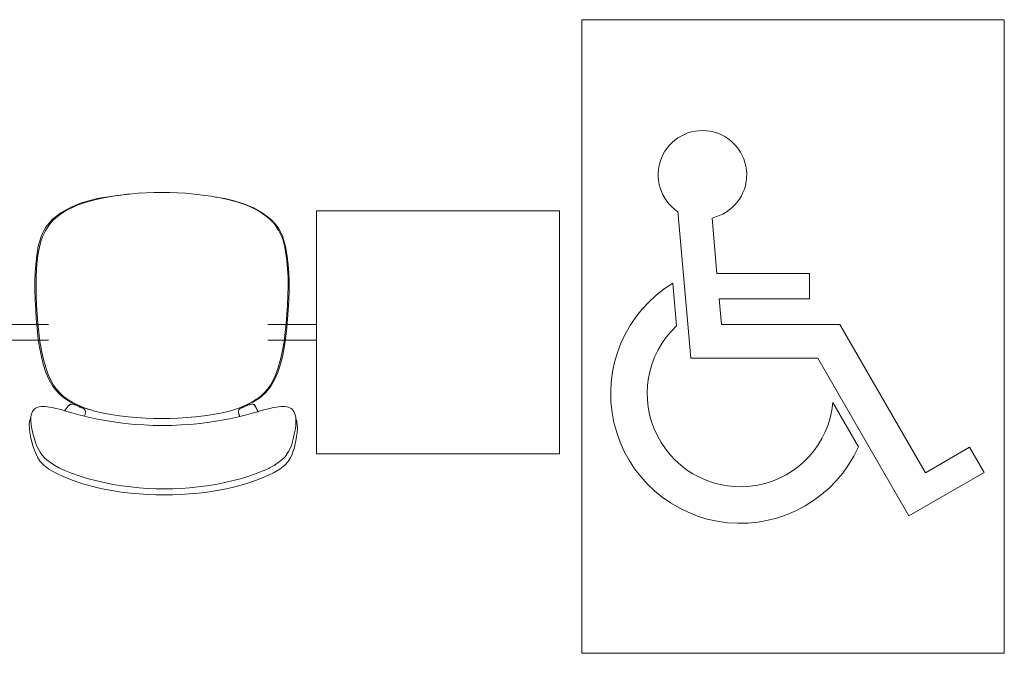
# Model space of a CAD drawing. Header units: feet. Extents: x 8 to 127, y 6 to 90.
# Tile 241 of 256: x 39.402 to 40.334, y 61.915 to 62.515. Entities that reach past the tile are written whole.
import ezdxf

# ---------------------------------------------------------------- set-up
doc = ezdxf.new("R2010")
doc.units = ezdxf.units.FT
doc.header["$MEASUREMENT"] = 0
doc.layers.add('MOBILIÁRIO - móveis', color=250, linetype='Continuous')
doc.layers.add('TEXTO 03', color=7, linetype='Continuous')

msp = doc.modelspace()

# ---------------------------------------------------------------- linework, layer by layer
at = {"layer": 'MOBILIÁRIO - móveis', "lineweight": 5}
for p, q in [((39.46833, 62.34439), (39.47703, 62.34636)), ((39.47315, 62.34497), (39.48165, 62.34682)), ((39.47703, 62.34636), (39.48568, 62.34783)), ((39.48165, 62.34682), (39.4901, 62.34828)), ((39.48568, 62.34783), (39.49427, 62.34905)), ((39.4901, 62.34828), (39.49817, 62.34945)), ((39.49427, 62.34905), (39.50281, 62.35002)), ((39.49817, 62.34945), (39.50377, 62.35011)), ((39.50281, 62.35002), (39.50377, 62.35011)), ((39.50377, 62.35011), (39.50607, 62.35038)), ((39.50607, 62.35038), (39.514, 62.35108)), ((39.514, 62.35108), (39.52179, 62.35159)), ((39.52179, 62.35159), (39.52928, 62.3519)), ((39.52928, 62.3519), (39.53663, 62.352)), ((39.54398, 62.3519), (39.53663, 62.352)), ((39.54398, 62.3519), (39.55148, 62.35159)), ((39.55928, 62.35108), (39.55148, 62.35159)), ((39.55928, 62.35108), (39.56722, 62.35038)), ((39.57514, 62.34945), (39.56722, 62.35038)), ((39.57514, 62.34945), (39.58323, 62.34828)), ((39.58748, 62.34755), (39.58323, 62.34828)), ((39.58748, 62.34755), (39.58757, 62.34754)), ((39.58757, 62.34754), (39.58845, 62.34738)), ((39.5917, 62.34682), (39.58845, 62.34738)), ((39.5917, 62.34682), (39.59191, 62.34678)), ((39.59191, 62.34678), (39.59626, 62.34602)), ((39.59191, 62.34678), (39.60024, 62.34497)), ((39.59626, 62.34602), (39.60499, 62.34399)), ((39.45004, 62.33768), (39.44089, 62.3326)), ((39.45117, 62.33748), (39.44599, 62.33484)), ((39.45898, 62.34145), (39.45004, 62.33768)), ((39.45066, 62.33787), (39.45952, 62.34163)), ((39.45117, 62.33748), (39.45739, 62.34006)), ((39.46489, 62.34264), (39.45739, 62.34006)), ((39.45902, 62.34147), (39.45898, 62.34145)), ((39.45952, 62.34163), (39.45902, 62.34147)), ((39.45957, 62.34165), (39.45952, 62.34163)), ((39.45957, 62.34165), (39.46833, 62.34439)), ((39.46489, 62.34264), (39.47315, 62.34497)), ((39.60852, 62.34264), (39.60024, 62.34497)), ((39.60499, 62.34399), (39.6138, 62.34121)), ((39.61605, 62.34006), (39.60852, 62.34264)), ((39.6138, 62.34121), (39.6139, 62.34116)), ((39.61426, 62.34103), (39.6139, 62.34116)), ((39.62278, 62.33741), (39.6139, 62.34116)), ((39.61426, 62.34103), (39.62323, 62.33722)), ((39.62229, 62.33748), (39.61605, 62.34006)), ((39.62749, 62.33484), (39.62229, 62.33748)), ((39.62323, 62.33722), (39.62327, 62.3372)), ((39.63246, 62.3321), (39.62327, 62.3372)), ((39.44089, 62.3326), (39.43266, 62.32628)), ((39.43409, 62.3259), (39.43777, 62.32913)), ((39.43777, 62.32913), (39.44163, 62.33208)), ((39.44163, 62.33208), (39.44599, 62.33484)), ((39.63186, 62.33208), (39.62749, 62.33484)), ((39.63186, 62.33208), (39.63573, 62.32913)), ((39.64071, 62.32577), (39.63246, 62.3321)), ((39.63943, 62.3259), (39.63573, 62.32913)), ((39.68296, 62.10445), (39.68296, 62.33445)), ((39.68296, 62.33445), (39.91296, 62.33445)), ((39.91296, 62.33445), (39.91296, 62.10445)), ((39.42652, 62.31875), (39.42222, 62.31025)), ((39.43266, 62.32628), (39.42652, 62.31875)), ((39.42663, 62.31632), (39.43073, 62.32234)), ((39.43409, 62.3259), (39.43073, 62.32234)), ((39.6428, 62.32234), (39.63943, 62.3259)), ((39.64686, 62.31826), (39.64071, 62.32577)), ((39.6469, 62.31632), (39.6428, 62.32234)), ((39.65115, 62.3098), (39.64686, 62.31826)), ((39.42222, 62.31025), (39.41959, 62.30113)), ((39.42346, 62.30995), (39.42187, 62.3053)), ((39.42346, 62.30995), (39.42663, 62.31632)), ((39.65007, 62.30995), (39.6469, 62.31632)), ((39.65166, 62.3053), (39.65007, 62.30995)), ((39.65376, 62.30074), (39.65115, 62.3098)), ((39.41959, 62.30113), (39.41809, 62.29203)), ((39.41948, 62.29394), (39.42056, 62.3)), ((39.42056, 62.3), (39.42187, 62.3053)), ((39.65296, 62.3), (39.65166, 62.3053)), ((39.65296, 62.3), (39.65403, 62.29394)), ((39.65524, 62.29169), (39.65376, 62.30074)), ((39.41809, 62.29203), (39.41712, 62.28364)), ((39.41855, 62.28701), (39.41948, 62.29394)), ((39.65496, 62.28701), (39.65403, 62.29394)), ((39.6562, 62.28335), (39.65524, 62.29169)), ((39.41712, 62.28364), (39.41655, 62.27564)), ((39.41786, 62.27946), (39.41855, 62.28701)), ((39.65496, 62.28701), (39.65565, 62.27946)), ((39.65675, 62.27539), (39.6562, 62.28335)), ((39.41655, 62.27564), (39.4163, 62.26762)), ((39.4174, 62.26324), (39.41748, 62.27156)), ((39.41748, 62.27156), (39.41786, 62.27946)), ((39.65602, 62.27156), (39.65565, 62.27946)), ((39.65602, 62.27156), (39.65609, 62.26324)), ((39.65699, 62.26741), (39.65675, 62.27539)), ((39.4163, 62.26762), (39.41633, 62.25921)), ((39.41758, 62.25442), (39.4174, 62.26324)), ((39.6559, 62.25442), (39.65609, 62.26324)), ((39.65695, 62.25904), (39.65699, 62.26741)), ((39.41633, 62.25921), (39.41663, 62.24995)), ((39.41796, 62.24543), (39.41758, 62.25442)), ((39.6559, 62.25442), (39.65551, 62.24543)), ((39.65664, 62.24981), (39.65695, 62.25904)), ((39.41663, 62.24995), (39.41713, 62.24066)), ((39.41848, 62.2366), (39.41796, 62.24543)), ((39.65499, 62.2366), (39.65551, 62.24543)), ((39.65613, 62.24055), (39.65664, 62.24981)), ((39.41713, 62.24066), (39.41767, 62.23206)), ((39.41915, 62.22792), (39.41848, 62.2366)), ((39.65499, 62.2366), (39.65431, 62.22792)), ((39.65558, 62.23198), (39.65613, 62.24055)), ((39.42911, 62.22695), (39.3718, 62.22695)), ((39.41767, 62.23206), (39.41835, 62.22378)), ((39.42, 62.21938), (39.41915, 62.22792)), ((39.6368, 62.22695), (39.68296, 62.22695)), ((39.65345, 62.21938), (39.65431, 62.22792)), ((39.65489, 62.22371), (39.65558, 62.23198)), ((39.41835, 62.22378), (39.41926, 62.2154)), ((39.41926, 62.2154), (39.42051, 62.20682)), ((39.42112, 62.21082), (39.42, 62.21938)), ((39.65345, 62.21938), (39.65232, 62.21082)), ((39.65271, 62.20678), (39.65397, 62.21535)), ((39.65397, 62.21535), (39.65489, 62.22371)), ((39.42911, 62.21195), (39.3718, 62.21195)), ((39.42051, 62.20682), (39.42217, 62.19795)), ((39.4226, 62.20209), (39.42112, 62.21082)), ((39.6368, 62.21195), (39.68296, 62.21195)), ((39.65082, 62.20209), (39.65232, 62.21082)), ((39.65103, 62.19792), (39.65271, 62.20678)), ((39.42217, 62.19795), (39.42427, 62.18933)), ((39.42442, 62.19369), (39.4226, 62.20209)), ((39.64892, 62.18932), (39.65103, 62.19792)), ((39.65082, 62.20209), (39.64899, 62.19369)), ((39.42427, 62.18933), (39.42677, 62.18153)), ((39.42656, 62.18612), (39.42442, 62.19369)), ((39.6464, 62.18152), (39.64892, 62.18932)), ((39.64683, 62.18612), (39.64899, 62.19369)), ((39.4289, 62.17952), (39.42656, 62.18612)), ((39.42677, 62.18153), (39.42989, 62.17436)), ((39.43131, 62.17402), (39.4289, 62.17952)), ((39.64205, 62.17402), (39.64447, 62.17952)), ((39.64326, 62.17436), (39.6464, 62.18152)), ((39.64683, 62.18612), (39.64447, 62.17952)), ((39.42989, 62.17436), (39.4338, 62.16782)), ((39.43131, 62.17402), (39.4339, 62.16941)), ((39.43678, 62.16547), (39.4339, 62.16941)), ((39.63655, 62.16547), (39.63944, 62.16941)), ((39.63933, 62.16782), (39.64326, 62.17436)), ((39.63944, 62.16941), (39.64205, 62.17402)), ((39.4338, 62.16782), (39.43844, 62.16218)), ((39.43988, 62.16205), (39.43678, 62.16547)), ((39.43844, 62.16218), (39.44382, 62.15753)), ((39.44314, 62.15897), (39.43988, 62.16205)), ((39.62925, 62.15753), (39.63466, 62.16217)), ((39.63015, 62.15897), (39.63343, 62.16205)), ((39.63655, 62.16547), (39.63343, 62.16205)), ((39.63466, 62.16217), (39.63933, 62.16782)), ((39.44314, 62.15897), (39.44691, 62.1561)), ((39.44382, 62.15753), (39.45027, 62.15344)), ((39.45154, 62.15331), (39.44691, 62.1561)), ((39.44899, 62.1508), (39.44797, 62.14981)), ((39.44911, 62.15043), (39.44885, 62.15007)), ((39.44918, 62.15094), (39.44899, 62.1508)), ((39.44922, 62.15091), (39.44908, 62.15085)), ((39.45009, 62.1511), (39.44911, 62.15043)), ((39.44934, 62.15105), (39.44918, 62.15094)), ((39.44929, 62.15099), (39.44918, 62.15094)), ((39.44934, 62.15105), (39.4498, 62.15121)), ((39.4498, 62.15121), (39.45055, 62.15148)), ((39.45006, 62.15132), (39.4498, 62.15121)), ((39.44984, 62.15101), (39.45009, 62.1511)), ((39.45019, 62.15139), (39.45006, 62.15132)), ((39.45009, 62.1511), (39.45128, 62.1514)), ((39.45037, 62.15146), (39.45019, 62.15139)), ((39.45032, 62.15341), (39.45027, 62.15344)), ((39.4539, 62.15171), (39.45032, 62.15341)), ((39.45055, 62.15148), (39.45037, 62.15146)), ((39.45216, 62.15147), (39.45055, 62.15148)), ((39.45089, 62.15317), (39.45087, 62.15318)), ((39.45092, 62.15315), (39.45089, 62.15317)), ((39.4539, 62.15171), (39.45092, 62.15315)), ((39.45154, 62.15331), (39.45166, 62.15324)), ((39.45166, 62.15324), (39.45723, 62.15049)), ((39.45233, 62.15145), (39.45216, 62.15147)), ((39.45366, 62.151), (39.45233, 62.15145)), ((39.4539, 62.15171), (39.45366, 62.151)), ((39.45394, 62.1509), (39.45366, 62.151)), ((39.45513, 62.15113), (39.4539, 62.15171)), ((39.45412, 62.15081), (39.45394, 62.1509)), ((39.45412, 62.15081), (39.45609, 62.14999)), ((39.45833, 62.1496), (39.45513, 62.15113)), ((39.45609, 62.14999), (39.45847, 62.14897)), ((39.45723, 62.15049), (39.46386, 62.14774)), ((39.60936, 62.14774), (39.61602, 62.15049)), ((39.61464, 62.14897), (39.61703, 62.14999)), ((39.61861, 62.15143), (39.61476, 62.14959)), ((39.61602, 62.15049), (39.62162, 62.15324)), ((39.61703, 62.14999), (39.61744, 62.15016)), ((39.61744, 62.15016), (39.61901, 62.15081)), ((39.61884, 62.15076), (39.61744, 62.15016)), ((39.62221, 62.15315), (39.61861, 62.15143)), ((39.61884, 62.15076), (39.61861, 62.15143)), ((39.61918, 62.1509), (39.61884, 62.15076)), ((39.61918, 62.1509), (39.62079, 62.15145)), ((39.62093, 62.15147), (39.62079, 62.15145)), ((39.62093, 62.15147), (39.62253, 62.15148)), ((39.62162, 62.15324), (39.62626, 62.15604)), ((39.62188, 62.1514), (39.62312, 62.1511)), ((39.62227, 62.15319), (39.62221, 62.15315)), ((39.62859, 62.15722), (39.62227, 62.15319)), ((39.62272, 62.15341), (39.62227, 62.15319)), ((39.62267, 62.15146), (39.62253, 62.15148)), ((39.62253, 62.15148), (39.62301, 62.15131)), ((39.62301, 62.15131), (39.62267, 62.15146)), ((39.6292, 62.1575), (39.62272, 62.15341)), ((39.62301, 62.15131), (39.62375, 62.15105)), ((39.62312, 62.1511), (39.62335, 62.15101)), ((39.6232, 62.15105), (39.62312, 62.1511)), ((39.6232, 62.15105), (39.62335, 62.15101)), ((39.62417, 62.15043), (39.6232, 62.15105)), ((39.62386, 62.15094), (39.62375, 62.15105)), ((39.62489, 62.14997), (39.62386, 62.15094)), ((39.6244, 62.15007), (39.62417, 62.15043)), ((39.62417, 62.15043), (39.62473, 62.14947)), ((39.62473, 62.14947), (39.6244, 62.15007)), ((39.62626, 62.15604), (39.62636, 62.1561)), ((39.62636, 62.1561), (39.63015, 62.15897)), ((39.62925, 62.15753), (39.6292, 62.1575)), ((39.41253, 62.13911), (39.41285, 62.14135)), ((39.41285, 62.14135), (39.41341, 62.14297)), ((39.41341, 62.14297), (39.41369, 62.14372)), ((39.41369, 62.14372), (39.41416, 62.14455)), ((39.41416, 62.14455), (39.41479, 62.14545)), ((39.41479, 62.14545), (39.41492, 62.14565)), ((39.41492, 62.14565), (39.41555, 62.14654)), ((39.41555, 62.14654), (39.41655, 62.14732)), ((39.41756, 62.14802), (39.41655, 62.14732)), ((39.41756, 62.14802), (39.41911, 62.14851)), ((39.41911, 62.14851), (39.4204, 62.14892)), ((39.4204, 62.14892), (39.42232, 62.14909)), ((39.42232, 62.14909), (39.42394, 62.14922)), ((39.42394, 62.14922), (39.42598, 62.14909)), ((39.42815, 62.14892), (39.42598, 62.14909)), ((39.43023, 62.14857), (39.42815, 62.14892)), ((39.43023, 62.14857), (39.43299, 62.14812)), ((39.43299, 62.14812), (39.43619, 62.14735)), ((39.43803, 62.1469), (39.43619, 62.14735)), ((39.43803, 62.1469), (39.44175, 62.14593)), ((39.44175, 62.14593), (39.44447, 62.14517)), ((39.44447, 62.14517), (39.44753, 62.14922)), ((39.45148, 62.1432), (39.44447, 62.14517)), ((39.44776, 62.14954), (39.44753, 62.14922)), ((39.44776, 62.14954), (39.44797, 62.14981)), ((39.45148, 62.1432), (39.45797, 62.14145)), ((39.45797, 62.14145), (39.46325, 62.14013)), ((39.46073, 62.14872), (39.45833, 62.1496)), ((39.45847, 62.14897), (39.45904, 62.14872)), ((39.46054, 62.14809), (39.45904, 62.14872)), ((39.45904, 62.14872), (39.46054, 62.14806)), ((39.46054, 62.14809), (39.46053, 62.14806)), ((39.46073, 62.14872), (39.46054, 62.14809)), ((39.4607, 62.14802), (39.46054, 62.14809)), ((39.4607, 62.14802), (39.46249, 62.14728)), ((39.46642, 62.14664), (39.46073, 62.14872)), ((39.46249, 62.14728), (39.46354, 62.14616)), ((39.46379, 62.14172), (39.46329, 62.14027)), ((39.46335, 62.1462), (39.46404, 62.14502)), ((39.46404, 62.14502), (39.46354, 62.14616)), ((39.46394, 62.14221), (39.46379, 62.14172)), ((39.46386, 62.14774), (39.47021, 62.14563)), ((39.46411, 62.14284), (39.46394, 62.14221)), ((39.46404, 62.14502), (39.4641, 62.1449)), ((39.46404, 62.14502), (39.46411, 62.14467)), ((39.46411, 62.14467), (39.4641, 62.1449)), ((39.46414, 62.1448), (39.4641, 62.1449)), ((39.46411, 62.14467), (39.46414, 62.14453)), ((39.46411, 62.14284), (39.46427, 62.14383)), ((39.46414, 62.14453), (39.46414, 62.1448)), ((39.46414, 62.14453), (39.46427, 62.14383)), ((39.47021, 62.14563), (39.46642, 62.14664)), ((39.47021, 62.14563), (39.47138, 62.14524)), ((39.47138, 62.14524), (39.4796, 62.14322)), ((39.4796, 62.14322), (39.48809, 62.14161)), ((39.48809, 62.14161), (39.4964, 62.14034)), ((39.57673, 62.14034), (39.58505, 62.14161)), ((39.58505, 62.14161), (39.59356, 62.14322)), ((39.59356, 62.14322), (39.60182, 62.14524)), ((39.60182, 62.14524), (39.60362, 62.14584)), ((39.60362, 62.14584), (39.60936, 62.14774)), ((39.60664, 62.14664), (39.60362, 62.14584)), ((39.61225, 62.14868), (39.60664, 62.14664)), ((39.60897, 62.14383), (39.60903, 62.14423)), ((39.60897, 62.14383), (39.60918, 62.14284)), ((39.609, 62.1448), (39.60959, 62.14616)), ((39.609, 62.1448), (39.60903, 62.14423)), ((39.60903, 62.14423), (39.60907, 62.1445)), ((39.60907, 62.1445), (39.60915, 62.14502)), ((39.60908, 62.1449), (39.60907, 62.1445)), ((39.60918, 62.14284), (39.6093, 62.14247)), ((39.6094, 62.14221), (39.6093, 62.14247)), ((39.6094, 62.14221), (39.61037, 62.13985)), ((39.60956, 62.14172), (39.6094, 62.14221)), ((39.60956, 62.14172), (39.60986, 62.14097)), ((39.60959, 62.14616), (39.61061, 62.14728)), ((39.60995, 62.14074), (39.60986, 62.14097)), ((39.60995, 62.14074), (39.61017, 62.14019)), ((39.61681, 62.14145), (39.61037, 62.13985)), ((39.61241, 62.14802), (39.61061, 62.14728)), ((39.61476, 62.14959), (39.61225, 62.14868)), ((39.61245, 62.14803), (39.61225, 62.14868)), ((39.61245, 62.14803), (39.61241, 62.14802)), ((39.61443, 62.14888), (39.61245, 62.14803)), ((39.61258, 62.14806), (39.61443, 62.14888)), ((39.61443, 62.14888), (39.61464, 62.14897)), ((39.61681, 62.14145), (39.62337, 62.1432)), ((39.62736, 62.1443), (39.62337, 62.1432)), ((39.62473, 62.14947), (39.62498, 62.14901)), ((39.62502, 62.14981), (39.62489, 62.14997)), ((39.62498, 62.14901), (39.62522, 62.14849)), ((39.62502, 62.14981), (39.62516, 62.14954)), ((39.6253, 62.14922), (39.62516, 62.14954)), ((39.62767, 62.14439), (39.6253, 62.14922)), ((39.62736, 62.1443), (39.62578, 62.14806)), ((39.62767, 62.14439), (39.62736, 62.1443)), ((39.63325, 62.14593), (39.62767, 62.14439)), ((39.63705, 62.1469), (39.63325, 62.14593)), ((39.63705, 62.1469), (39.63884, 62.14735)), ((39.63884, 62.14735), (39.64212, 62.14812)), ((39.64212, 62.14812), (39.64496, 62.14857)), ((39.647, 62.14892), (39.64496, 62.14857)), ((39.647, 62.14892), (39.64925, 62.14909)), ((39.64925, 62.14909), (39.65126, 62.14922)), ((39.65126, 62.14922), (39.65296, 62.14909)), ((39.65296, 62.14909), (39.65486, 62.14892)), ((39.65486, 62.14892), (39.65623, 62.14851)), ((39.65623, 62.14851), (39.65776, 62.14802)), ((39.65886, 62.14732), (39.65776, 62.14802)), ((39.65985, 62.14654), (39.65886, 62.14732)), ((39.66072, 62.14545), (39.65985, 62.14654)), ((39.66072, 62.14545), (39.66134, 62.14455)), ((39.66134, 62.14455), (39.6618, 62.14372)), ((39.66251, 62.1421), (39.6618, 62.14372)), ((39.66251, 62.1421), (39.66278, 62.14135)), ((39.66278, 62.14135), (39.66325, 62.13911)), ((39.4113, 62.13478), (39.41101, 62.13173)), ((39.41101, 62.13173), (39.41113, 62.12837)), ((39.4113, 62.13478), (39.41139, 62.13523)), ((39.41214, 62.13769), (39.41139, 62.13523)), ((39.41247, 62.13817), (39.41214, 62.13769)), ((39.41247, 62.13847), (39.41253, 62.13911)), ((39.41247, 62.13817), (39.41247, 62.13847)), ((39.41249, 62.13549), (39.41247, 62.13817)), ((39.41249, 62.13549), (39.41283, 62.13198)), ((39.41349, 62.12816), (39.41283, 62.13198)), ((39.46325, 62.14013), (39.46329, 62.14027)), ((39.46325, 62.14013), (39.46552, 62.13956)), ((39.46552, 62.13956), (39.47404, 62.13767)), ((39.47404, 62.13767), (39.48313, 62.13591)), ((39.49283, 62.13435), (39.48313, 62.13591)), ((39.50197, 62.13318), (39.49283, 62.13435)), ((39.4964, 62.14034), (39.50462, 62.13935)), ((39.51084, 62.1323), (39.50197, 62.13318)), ((39.50462, 62.13935), (39.51288, 62.13863)), ((39.51961, 62.13168), (39.51084, 62.1323)), ((39.51288, 62.13863), (39.52101, 62.13813)), ((39.52841, 62.13132), (39.51961, 62.13168)), ((39.52101, 62.13813), (39.52885, 62.13783)), ((39.52885, 62.13783), (39.53654, 62.13773)), ((39.53654, 62.13773), (39.54423, 62.13783)), ((39.54423, 62.13783), (39.55207, 62.13813)), ((39.55486, 62.13168), (39.54605, 62.13132)), ((39.55207, 62.13813), (39.56021, 62.13863)), ((39.56365, 62.1323), (39.55486, 62.13168)), ((39.56021, 62.13863), (39.56848, 62.13935)), ((39.56365, 62.1323), (39.57257, 62.13318)), ((39.56848, 62.13935), (39.57673, 62.14034)), ((39.57257, 62.13318), (39.57284, 62.13322)), ((39.58211, 62.13442), (39.57284, 62.13322)), ((39.58175, 62.13435), (39.57284, 62.13322)), ((39.59144, 62.13591), (39.58211, 62.13442)), ((39.60059, 62.13767), (39.59144, 62.13591)), ((39.60059, 62.13767), (39.60919, 62.13956)), ((39.61032, 62.13984), (39.60919, 62.13956)), ((39.61032, 62.13984), (39.61017, 62.14019)), ((39.61037, 62.13985), (39.61032, 62.13984)), ((39.66336, 62.13198), (39.66293, 62.12816)), ((39.66325, 62.13911), (39.66332, 62.13847)), ((39.66332, 62.13847), (39.66337, 62.13746)), ((39.66349, 62.13549), (39.66336, 62.13198)), ((39.66337, 62.13744), (39.66337, 62.13746)), ((39.66423, 62.13523), (39.66337, 62.13744)), ((39.66337, 62.13744), (39.66349, 62.13549)), ((39.66431, 62.13478), (39.66423, 62.13523)), ((39.66481, 62.13173), (39.66431, 62.13478)), ((39.6649, 62.12837), (39.66481, 62.13173)), ((39.41113, 62.12837), (39.41161, 62.1247)), ((39.41161, 62.1247), (39.41234, 62.12072)), ((39.41349, 62.12816), (39.41361, 62.12763)), ((39.41442, 62.12412), (39.41361, 62.12763)), ((39.41442, 62.12412), (39.41454, 62.12361)), ((39.41568, 62.11946), (39.41454, 62.12361)), ((39.53723, 62.1312), (39.52841, 62.13132)), ((39.54605, 62.13132), (39.53723, 62.1312)), ((39.66223, 62.12412), (39.66132, 62.11994)), ((39.66293, 62.12816), (39.66223, 62.12412)), ((39.66414, 62.12072), (39.66464, 62.1247)), ((39.66464, 62.1247), (39.6649, 62.12837)), ((39.41234, 62.12072), (39.41329, 62.11654)), ((39.41329, 62.11654), (39.41444, 62.11227)), ((39.41689, 62.11557), (39.41568, 62.11946)), ((39.41801, 62.11236), (39.41689, 62.11557)), ((39.6602, 62.11557), (39.65924, 62.11236)), ((39.6602, 62.11557), (39.66033, 62.11604)), ((39.66132, 62.11994), (39.66033, 62.11604)), ((39.66252, 62.11227), (39.66343, 62.11654)), ((39.66343, 62.11654), (39.66414, 62.12072)), ((39.41455, 62.1119), (39.41444, 62.11227)), ((39.41588, 62.10777), (39.41455, 62.1119)), ((39.41741, 62.10401), (39.41588, 62.10777)), ((39.41925, 62.10051), (39.41741, 62.10401)), ((39.4193, 62.10946), (39.41801, 62.11236)), ((39.42099, 62.10645), (39.4193, 62.10946)), ((39.42121, 62.1061), (39.42099, 62.10645)), ((39.42121, 62.1061), (39.42316, 62.10327)), ((39.65471, 62.1036), (39.65448, 62.10327)), ((39.65654, 62.10645), (39.65471, 62.1036)), ((39.6581, 62.10946), (39.65654, 62.10645)), ((39.65924, 62.11236), (39.6581, 62.10946)), ((39.65994, 62.10402), (39.65826, 62.10051)), ((39.66129, 62.10777), (39.65994, 62.10402)), ((39.66129, 62.10777), (39.66141, 62.10814)), ((39.66141, 62.10814), (39.66252, 62.11227)), ((39.91296, 62.10445), (39.68296, 62.10445)), ((39.4215, 62.09714), (39.41925, 62.10051)), ((39.42467, 62.09372), (39.4215, 62.09714)), ((39.42519, 62.10089), (39.42316, 62.10327)), ((39.42771, 62.0986), (39.42519, 62.10089)), ((39.43111, 62.09603), (39.42771, 62.0986)), ((39.43111, 62.09603), (39.43513, 62.09342)), ((39.64278, 62.09342), (39.64675, 62.09603)), ((39.64675, 62.09603), (39.65009, 62.0986)), ((39.65254, 62.10089), (39.65009, 62.0986)), ((39.65254, 62.10089), (39.65448, 62.10327)), ((39.65617, 62.09714), (39.65311, 62.09372)), ((39.65826, 62.10051), (39.65617, 62.09714)), ((39.42489, 62.09353), (39.42467, 62.09372)), ((39.42489, 62.09353), (39.42949, 62.08999)), ((39.42949, 62.08999), (39.43571, 62.08634)), ((39.43535, 62.09329), (39.43513, 62.09342)), ((39.43905, 62.09125), (39.43535, 62.09329)), ((39.43571, 62.08634), (39.44371, 62.08265)), ((39.4395, 62.09099), (39.43905, 62.09125)), ((39.4397, 62.09089), (39.4395, 62.09099)), ((39.4448, 62.0885), (39.4397, 62.09089)), ((39.45104, 62.08597), (39.4448, 62.0885)), ((39.45813, 62.08345), (39.45104, 62.08597)), ((39.6269, 62.08597), (39.61982, 62.08345)), ((39.6269, 62.08597), (39.63314, 62.0885)), ((39.63332, 62.08859), (39.63314, 62.0885)), ((39.63822, 62.09089), (39.63332, 62.08859)), ((39.6342, 62.08265), (39.64218, 62.08634)), ((39.63831, 62.09093), (39.63822, 62.09089)), ((39.63843, 62.09099), (39.63831, 62.09093)), ((39.63843, 62.09099), (39.64278, 62.09342)), ((39.64218, 62.08634), (39.64836, 62.08999)), ((39.65288, 62.09353), (39.64836, 62.08999)), ((39.65288, 62.09353), (39.65311, 62.09372)), ((39.44371, 62.08265), (39.4527, 62.07916)), ((39.4527, 62.07916), (39.46188, 62.07607)), ((39.46576, 62.08115), (39.45813, 62.08345)), ((39.46188, 62.07607), (39.4711, 62.07343)), ((39.47372, 62.07904), (39.46576, 62.08115)), ((39.47372, 62.07904), (39.48184, 62.07713)), ((39.48184, 62.07713), (39.49013, 62.07546)), ((39.49013, 62.07546), (39.49865, 62.07408)), ((39.57929, 62.07408), (39.58781, 62.07546)), ((39.58781, 62.07546), (39.59611, 62.07713)), ((39.59611, 62.07713), (39.60422, 62.07904)), ((39.61219, 62.08115), (39.60422, 62.07904)), ((39.60682, 62.07343), (39.61603, 62.07607)), ((39.61982, 62.08345), (39.61219, 62.08115)), ((39.61603, 62.07607), (39.62522, 62.07916)), ((39.62522, 62.07916), (39.6342, 62.08265)), ((39.4711, 62.07343), (39.48017, 62.07128)), ((39.48017, 62.07128), (39.48912, 62.06956)), ((39.48912, 62.06956), (39.49801, 62.06821)), ((39.49801, 62.06821), (39.50672, 62.06717)), ((39.49865, 62.07408), (39.50709, 62.07298)), ((39.50672, 62.06717), (39.51516, 62.06641)), ((39.50709, 62.07298), (39.51518, 62.07217)), ((39.51516, 62.06641), (39.52332, 62.06589)), ((39.51518, 62.07217), (39.5231, 62.07161)), ((39.5231, 62.07161), (39.53103, 62.07129)), ((39.53103, 62.07129), (39.53897, 62.07119)), ((39.53897, 62.07119), (39.54691, 62.07129)), ((39.54692, 62.0713), (39.54691, 62.07129)), ((39.54692, 62.0713), (39.55484, 62.07161)), ((39.55459, 62.06589), (39.56275, 62.06641)), ((39.55484, 62.07161), (39.55486, 62.07162)), ((39.56276, 62.07217), (39.55486, 62.07162)), ((39.56275, 62.06641), (39.57119, 62.06717)), ((39.56278, 62.07217), (39.56276, 62.07217)), ((39.56278, 62.07217), (39.57085, 62.07298)), ((39.57085, 62.07298), (39.57088, 62.07299)), ((39.57088, 62.07299), (39.57929, 62.07408)), ((39.57119, 62.06717), (39.5799, 62.06821)), ((39.5799, 62.06821), (39.58879, 62.06956)), ((39.58879, 62.06956), (39.59775, 62.07128)), ((39.59775, 62.07128), (39.60682, 62.07343)), ((39.52332, 62.06589), (39.53121, 62.06558)), ((39.53121, 62.06558), (39.53895, 62.06548)), ((39.53895, 62.06548), (39.5467, 62.06558)), ((39.5467, 62.06558), (39.55459, 62.06589))]:
    msp.add_line(p, q, dxfattribs=at)
at = {"layer": 'TEXTO 03', "lineweight": 5}
for p, q in [((39.93416, 62.51548), (40.33416, 62.51548)), ((39.93416, 62.51548), (39.93416, 61.91548)), ((40.33416, 62.51548), (40.33416, 61.91548)), ((40.03731, 62.19481), (40.02511, 62.33425)), ((40.06212, 62.27509), (40.05752, 62.32768)), ((40.05752, 62.32768), (40.06212, 62.27509)), ((40.05752, 62.32768), (40.06212, 62.27509)), ((40.14982, 62.27509), (40.06212, 62.27509)), ((40.06212, 62.27509), (40.14982, 62.27509)), ((40.14982, 62.27509), (40.06212, 62.27509)), ((40.14982, 62.25104), (40.14982, 62.27509)), ((40.14982, 62.27509), (40.14982, 62.25104)), ((40.14982, 62.27509), (40.14982, 62.25104)), ((40.02033, 62.26608), (40.02387, 62.22552)), ((40.06423, 62.25104), (40.14982, 62.25104)), ((40.06633, 62.227), (40.06423, 62.25104)), ((40.06423, 62.25104), (40.06633, 62.227)), ((40.14982, 62.25104), (40.06423, 62.25104)), ((40.06423, 62.25104), (40.06633, 62.227)), ((40.14982, 62.25104), (40.06423, 62.25104)), ((40.17841, 62.227), (40.06633, 62.227)), ((40.06633, 62.227), (40.17841, 62.227)), ((40.17841, 62.227), (40.06633, 62.227)), ((40.17841, 62.227), (40.06633, 62.227)), ((40.2595, 62.08653), (40.17841, 62.227)), ((40.17841, 62.227), (40.2595, 62.08653)), ((40.17841, 62.227), (40.2595, 62.08653)), ((40.15754, 62.19481), (40.03731, 62.19481)), ((40.24371, 62.04555), (40.15754, 62.19481)), ((40.17196, 62.15288), (40.19615, 62.11097)), ((40.30115, 62.11058), (40.2595, 62.08653)), ((40.2595, 62.08653), (40.30115, 62.11058)), ((40.2595, 62.08653), (40.30115, 62.11058)), ((40.31495, 62.08668), (40.30115, 62.11058)), ((40.30115, 62.11058), (40.31318, 62.08976)), ((40.30115, 62.11058), (40.31318, 62.08976)), ((40.31495, 62.08668), (40.24371, 62.04555)), ((39.93416, 61.91548), (40.33416, 61.91548))]:
    msp.add_line(p, q, dxfattribs=at)
for centre, radius, start, end in [((40.04833, 62.36859), 0.04193, 282.66804, 236.46002), ((40.08424, 62.16131), 0.12272, 121.38524, 335.78183), ((40.08424, 62.16131), 0.08813, 133.2323, 354.51024)]:
    msp.add_arc(centre, radius, start, end, dxfattribs=at)

doc.saveas('drawing.dxf')
